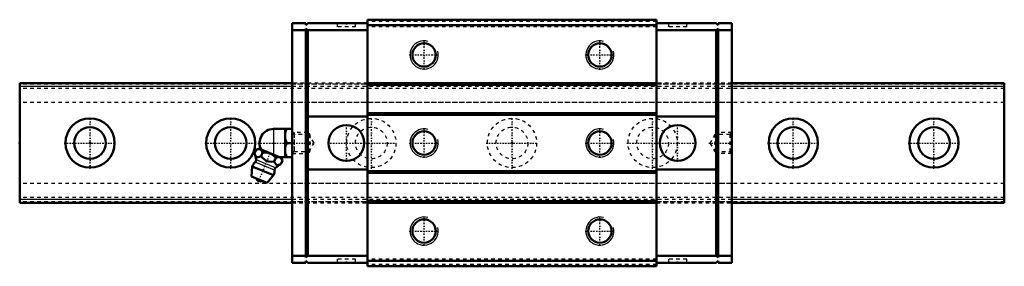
# Model space of a CAD drawing. Header units: millimetres. Extents: x -20 to 260, y -35 to 35.
import ezdxf

# ---------------------------------------------------------------- set-up
doc = ezdxf.new("R2010")
doc.units = ezdxf.units.MM
doc.linetypes.add('Center', pattern=[1.5, 0.45, -0.5, 0.05, -0.5])
doc.linetypes.add('Dashed', pattern=[2, 1, -1])
for name, color, linetype, lineweight in [('2d ConnectionPoints', 7, 'Continuous', 50), ('AM_0', 7, 'Continuous', 50), ('AM_4', 3, 'Continuous', 25), ('AM_5', 3, 'Continuous', 25), ('AM_7', 7, 'Center', 25), ('AM_9', 6, 'Dashed', 25)]:
    doc.layers.add(name, color=color, linetype=linetype, lineweight=lineweight)

# ---------------------------------------------------------------- blocks, each defined once
blk = doc.blocks.new('1_SRG_B_M6F_grease_nipple_joint_0_in_SRG35R1SS280LHG200BM6F7750001_4')
at = {"layer": 'AM_0'}
for p, q in [((52.2, 4), (57.5, 4)), ((55.5, 4), (55.5, -4)), ((56, 0), (57.5, 0)), ((46.78, -3), (47.21, -1.93)), ((47.99, -1.6), (47.21, -1.93)), ((54.38, -4.18), (47.99, -1.6)), ((48.65, -3.76), (49.08, -2.69)), ((52.4, -5.27), (52.83, -4.2)), ((53.92, -4), (57.5, -4)), ((54.27, -6.03), (54.71, -4.96)), ((54.71, -4.96), (54.38, -4.18)), ((46.1, -6.67), (45.9, -9.49)), ((52.22, -9.14), (46.1, -6.67)), ((50.39, -11.31), (45.9, -9.49)), ((50.39, -11.31), (52.22, -9.14))]:
    blk.add_line(p, q, dxfattribs=at)
for points in [[(56, 4), (55.71, 3.44), (55.5, 2.85)], [(55.5, 1.15), (55.56, 0.96), (55.75, 0.47), (56, 0)], [(56, 0), (55.71, -0.56), (55.5, -1.15)], [(49.08, -2.69), (48.82, -2.21), (48.66, -2.01), (48.46, -1.86), (48.16, -1.76), (47.81, -1.75), (47.51, -1.82), (47.21, -1.93)], [(52.83, -4.2), (52.43, -3.79), (51.99, -3.42), (51.47, -3.09), (50.89, -2.85), (50.29, -2.71), (49.67, -2.67), (49.08, -2.69)], [(46.78, -3), (46.96, -3.4), (47.18, -3.74), (47.37, -3.91), (47.59, -4), (47.84, -4.01), (48.1, -3.96), (48.65, -3.76)], [(48.65, -3.76), (49.08, -4.23), (49.5, -4.62), (49.97, -4.95), (50.4, -5.15), (50.86, -5.26), (51.63, -5.32), (52.4, -5.27)], [(52.4, -5.27), (52.58, -5.67), (52.8, -6.01), (52.99, -6.18), (53.21, -6.27), (53.46, -6.29), (53.72, -6.24), (54.27, -6.03)], [(54.71, -4.96), (54.45, -4.48), (54.28, -4.28), (54.09, -4.14), (53.78, -4.03), (53.43, -4.03), (53.13, -4.09), (52.83, -4.2)], [(55.5, -2.85), (55.56, -3.04), (55.75, -3.53), (56, -4)]]:
    blk.add_lwpolyline(points, dxfattribs=at)
for centre, radius, start, end in [((52.2, 0), 4, 90, 207.9876), ((49.16, -7.9), 3.3, 131.9787, 158), ((41.23, -5.29), 6, 4.8448, 22.4683), ((46.42, -4.86), 0.8, 311.9787, 4.8448), ((49.16, -7.9), 3.3, 338, 4.0213), ((53.25, -7.62), 0.8, 131.1552, 184.0213), ((56.67, -11.53), 6, 113.5458, 131.1552), ((48.69, -9.07), 1.82, 210.1342, 285.8658)]:
    blk.add_arc(centre, radius, start, end, dxfattribs=at)
at = {"layer": 'AM_4'}
for p, q in [((52.2, 4), (52.2, -3.3)), ((52.45, -7.67), (46.95, -5.45)), ((52.72, -7.01), (47.21, -4.79))]:
    blk.add_line(p, q, dxfattribs=at)
at = {"layer": 'AM_5', "linetype": 'Dashed'}
blk.add_line((58.04, 3), (58.04, -3), dxfattribs=at)
at = {"layer": 'AM_7'}
blk.add_line((47.84, -11.15), (51.34, -2.5), dxfattribs=at)
at = {"layer": 'AM_9'}
for p, q in [((61.89, 3), (57.5, 3)), ((62.5, 2.39), (61.89, 3)), ((61.89, 3), (61.89, -3)), ((62.5, 2.39), (62.5, -2.39)), ((61.89, -3), (62.5, -2.39)), ((57.5, -3), (61.89, -3))]:
    blk.add_line(p, q, dxfattribs=at)
blk = doc.blocks.new('2_SRG35RSSB_M6F1_Slide25_55_0_in_SRG35R1SS280LHG200BM6F7750001_4')
at = {"layer": 'AM_0'}
for p, q in [((57.5, 34), (57.5, -34)), ((61.4, 34), (57.5, 34)), ((61.4, 34), (61.4, 33.5)), ((61.4, 33.5), (61.9, 34)), ((78.9, 34), (61.9, 34)), ((78.9, 35), (78.9, -35)), ((161.1, 35), (78.9, 35)), ((161.1, 35), (161.1, -35)), ((161.1, 34), (178.1, 34)), ((178.6, 33.5), (178.1, 34)), ((178.6, 34), (178.6, 33.5)), ((178.6, 34), (182.5, 34)), ((182.5, 34), (182.5, -34)), ((61.4, 32), (57.5, 32)), ((61.4, 32.5), (61.4, -32.5)), ((61.9, 32), (61.4, 32.5)), ((78.9, 32), (61.9, 32)), ((61.9, -32), (61.9, 32)), ((161.1, 33.5), (78.9, 33.5)), ((161.1, 32), (178.1, 32)), ((178.1, 32), (178.6, 32.5)), ((178.1, -32), (178.1, 32)), ((178.6, 32.5), (178.6, -32.5)), ((178.6, 32), (182.5, 32)), ((161.1, 17), (78.9, 17)), ((161.1, 16.5), (78.9, 16.5)), ((161.1, 8.5), (78.9, 8.5)), ((61.9, 7.5), (78.9, 7.5)), ((161.1, 8), (78.9, 8)), ((178.1, 7.5), (161.1, 7.5)), ((61.9, -7.5), (78.9, -7.5)), ((161.1, -8), (78.9, -8)), ((178.1, -7.5), (161.1, -7.5)), ((161.1, -8.5), (78.9, -8.5)), ((161.1, -16.5), (78.9, -16.5)), ((161.1, -17), (78.9, -17)), ((61.4, -32), (57.5, -32)), ((61.4, -32.5), (61.9, -32)), ((61.9, -34), (61.4, -33.5)), ((61.4, -33.5), (61.4, -34)), ((78.9, -32), (61.9, -32)), ((161.1, -33.5), (78.9, -33.5)), ((161.1, -32), (178.1, -32)), ((178.6, -32.5), (178.1, -32)), ((178.1, -34), (178.6, -33.5)), ((178.6, -32), (182.5, -32)), ((178.6, -33.5), (178.6, -34)), ((61.4, -34), (57.5, -34)), ((78.9, -34), (61.9, -34)), ((161.1, -35), (78.9, -35)), ((161.1, -34), (178.1, -34)), ((178.6, -34), (182.5, -34))]:
    blk.add_line(p, q, dxfattribs=at)
for centre, radius in [((95, 25), 3.3235), ((145, 25), 3.3235), ((72.9, 0), 5.1), ((95, 0), 3.3235), ((145, 0), 3.3235), ((167.1, 0), 5.1), ((95, -25), 3.3235), ((145, -25), 3.3235)]:
    blk.add_circle(centre, radius, dxfattribs=at)
at = {"layer": 'AM_5', "linetype": 'Dashed'}
for p, q in [((61.5, -3), (61.5, 3)), ((178.1, 2.4585), (178.5, 3)), ((178.5, -3), (178.5, 3)), ((182.5, 3), (178.5, 3)), ((178.1, -2.4585), (178.5, -3)), ((182.5, -3), (178.5, -3))]:
    blk.add_line(p, q, dxfattribs=at)
at = {"layer": 'AM_5'}
for centre in [(95, 25), (145, 25), (95, 0), (145, 0), (95, -25), (145, -25)]:
    blk.add_arc(centre, 4, 75, 15, dxfattribs=at)
at = {"layer": 'AM_7'}
for p, q in [((72.9, 34.05), (72.9, 32.95)), ((167.1, 34.05), (167.1, 32.95)), ((95, 20.8), (95, 29.2)), ((145, 20.8), (145, 29.2)), ((90.8, 25), (99.2, 25)), ((140.8, 25), (149.2, 25)), ((72.9, -5.355), (72.9, 5.355)), ((95, -4.2), (95, 4.2)), ((145, -4.2), (145, 4.2)), ((167.1, -5.355), (167.1, 5.355)), ((47.735, 0), (64.0304, 0)), ((67.545, 0), (87.35, 0)), ((90.8, 0), (99.2, 0)), ((140.8, 0), (149.2, 0)), ((152.65, 0), (172.455, 0)), ((175.9696, 0), (182.811, 0)), ((95, -29.2), (95, -20.8)), ((145, -29.2), (145, -20.8)), ((90.8, -25), (99.2, -25)), ((140.8, -25), (149.2, -25)), ((72.9, -34.05), (72.9, -32.95)), ((167.1, -34.05), (167.1, -32.95))]:
    blk.add_line(p, q, dxfattribs=at)
at = {"layer": 'AM_9'}
for p, q in [((70.3, 34), (70.3, 33)), ((75.5, 33), (75.5, 34)), ((161.1, 34.5), (78.9, 34.5)), ((164.5, 34), (164.5, 33)), ((169.7, 33), (169.7, 34)), ((61.9, 32), (61.4, 32)), ((75.5, 33), (70.3, 33)), ((161.1, 32.95), (78.9, 32.95)), ((169.7, 33), (164.5, 33)), ((178.1, 32), (178.6, 32)), ((78.9, 17), (57.5, 17)), ((182.5, 17), (161.1, 17)), ((182.5, 16.75), (57.5, 16.75)), ((182.5, 16), (57.5, 16)), ((182.5, 11.5), (57.5, 11.5)), ((58.0415, 2.4585), (57.5, 3)), ((182.5, 3), (181.9585, 2.4585)), ((62.3, 2.4585), (58.0415, 2.4585)), ((58.0415, 2.4585), (58.0415, -2.4585)), ((63.7194, 0), (62.3, 2.4585)), ((62.3, 2.4585), (62.3, -2.4585)), ((62.3, -2.4585), (63.7194, 0)), ((177.7, 2.4585), (176.2806, 0)), ((176.2806, 0), (177.7, -2.4585)), ((177.7, 2.4585), (177.7, -2.4585)), ((181.9585, 2.4585), (177.7, 2.4585)), ((181.9585, 2.4585), (181.9585, -2.4585)), ((57.5, -3), (58.0415, -2.4585)), ((58.0415, -2.4585), (62.3, -2.4585)), ((177.7, -2.4585), (181.9585, -2.4585)), ((181.9585, -2.4585), (182.5, -3)), ((182.5, -11.5), (57.5, -11.5)), ((182.5, -16), (57.5, -16)), ((182.5, -16.75), (57.5, -16.75)), ((57.5, -17), (78.9, -17)), ((161.1, -17), (182.5, -17)), ((61.9, -32), (61.4, -32)), ((75.5, -33), (70.3, -33)), ((70.3, -33), (70.3, -34)), ((75.5, -34), (75.5, -33)), ((161.1, -32.95), (78.9, -32.95)), ((169.7, -33), (164.5, -33)), ((164.5, -33), (164.5, -34)), ((169.7, -34), (169.7, -33)), ((178.1, -32), (178.6, -32)), ((161.1, -34.5), (78.9, -34.5))]:
    blk.add_line(p, q, dxfattribs=at)
blk = doc.blocks.new('3_SRG35R28020_Track_1_0_in_SRG35R1SS280LHG200BM6F7750001_4')
at = {"layer": 'AM_0'}
for p, q in [((57.5, 17), (-20, 17)), ((-20, 17), (-20, -17)), ((260, 17), (182.5, 17)), ((260, 17), (260, -17)), ((-20, -17), (57.5, -17)), ((182.5, -17), (260, -17))]:
    blk.add_line(p, q, dxfattribs=at)
for centre, radius in [((0, 0), 7), ((40, 0), 7), ((200, 0), 7), ((240, 0), 7), ((0, 0), 4.5), ((40, 0), 4.5), ((200, 0), 4.5), ((240, 0), 4.5)]:
    blk.add_circle(centre, radius, dxfattribs=at)
at = {"layer": 'AM_4'}
for p, q in [((57.5, 16), (-20, 16)), ((260, 16), (182.5, 16)), ((57.5, -16), (-20, -16)), ((260, -16), (182.5, -16))]:
    blk.add_line(p, q, dxfattribs=at)
at = {"layer": 'AM_7'}
for p, q in [((0, -7.35), (0, 7.35)), ((40, -7.35), (40, 7.35)), ((80, -7.35), (80, 7.35)), ((120, -7.35), (120, 7.35)), ((160, -7.35), (160, 7.35)), ((200, -7.35), (200, 7.35)), ((240, -7.35), (240, 7.35)), ((-7.35, 0), (7.35, 0)), ((32.65, 0), (47.35, 0)), ((112.65, 0), (127.35, 0)), ((192.65, 0), (207.35, 0)), ((232.65, 0), (247.35, 0))]:
    blk.add_line(p, q, dxfattribs=at)
at = {"layer": 'AM_9'}
for p, q in [((78.9, 17), (57.5, 17)), ((182.5, 17), (161.1, 17)), ((260, 16.75), (-20, 16.75)), ((260, 15.5), (-20, 15.5)), ((182.5, 16), (57.5, 16)), ((260, 11.5), (-20, 11.5)), ((260, -11.5), (-20, -11.5)), ((260, -15.5), (-20, -15.5)), ((260, -16.75), (-20, -16.75)), ((182.5, -16), (57.5, -16)), ((57.5, -17), (78.9, -17)), ((161.1, -17), (182.5, -17))]:
    blk.add_line(p, q, dxfattribs=at)
for centre, radius in [((80, 0), 7), ((120, 0), 7), ((160, 0), 7), ((80, 0), 4.5), ((120, 0), 4.5), ((160, 0), 4.5)]:
    blk.add_circle(centre, radius, dxfattribs=at)

msp = doc.modelspace()

# ---------------------------------------------------------------- linework, layer by layer
at = {"layer": '2d ConnectionPoints'}
for p in [(72.9, 34), (167.1, 34), (-20, 0), (0, 0), (0, 0), (57.5, 0), (120, 0), (182.5, 0), (72.9, -34), (167.1, -34)]:
    msp.add_point(p, dxfattribs=at)

# ---------------------------------------------------------------- block references
for name in ['2_SRG35RSSB_M6F1_Slide25_55_0_in_SRG35R1SS280LHG200BM6F7750001_4', '3_SRG35R28020_Track_1_0_in_SRG35R1SS280LHG200BM6F7750001_4', '1_SRG_B_M6F_grease_nipple_joint_0_in_SRG35R1SS280LHG200BM6F7750001_4']:
    msp.add_blockref(name, (0, 0))

doc.saveas('drawing.dxf')
